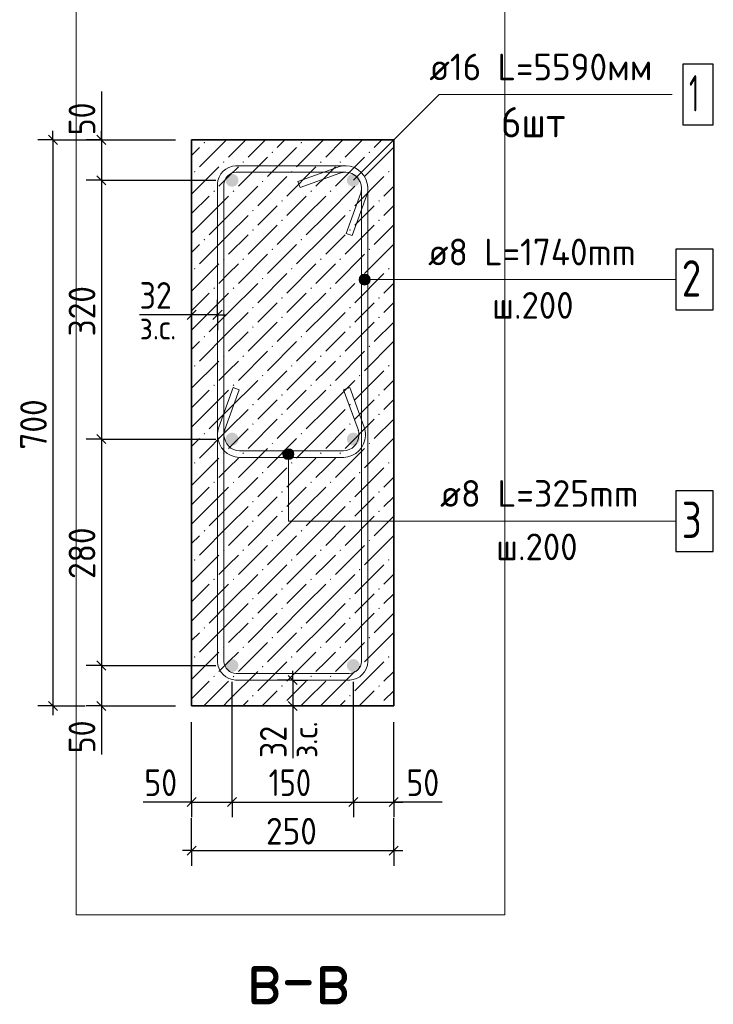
# Model space of a CAD drawing. Header units: millimetres. Extents: x 0 to 50400, y 0 to 35640.
# Tile 4 of 13: x 18748 to 25611, y 12539 to 22279. Entities that reach past the tile are written whole.
import ezdxf

# ---------------------------------------------------------------- set-up
doc = ezdxf.new("R2010")
doc.units = ezdxf.units.MM
doc.linetypes.add('______2', pattern=[324, 240, -84])
for name, color, linetype, lineweight in [('Standard', 7, 'Continuous', 25), ('ЖБ Пилон', 7, 'Continuous', 35), ('Заголовок чертежа', 7, 'Continuous', 25), ('Позиционная метка диаметр_ шаг', 7, 'Continuous', 13), ('Позиционная метка линия выноска', 7, 'Continuous', 13)]:
    doc.layers.add(name, color=color, linetype=linetype, lineweight=lineweight)
doc.layers.add('Размерная выноска', color=7, linetype='Continuous')
doc.layers.add('Стена фоновая арматура Х1', color=7, linetype='______2', true_color=0xa0a0a0)
doc.layers.add('Стена Хомут', color=7, linetype='______2', true_color=0xa0a0a0)
doc.styles.add('ISOCPEUR', font='txt')

msp = doc.modelspace()

# ---------------------------------------------------------------- hatches: boundary and pattern name
at = {"layer": 'ЖБ Пилон', "linetype": 'Continuous', "lineweight": 18, "transparency": 33554687}
for points in [[(20575.6, 21055), (20567.8, 21062.8), (20575.6, 21070.6), (20583.4, 21062.8)], [(21535.6, 21055), (21527.8, 21062.8), (21535.6, 21070.6), (21543.4, 21062.8)], [(21247.6, 20959), (21239.8, 20966.8), (21247.6, 20974.6), (21255.4, 20966.8)], [(22207.6, 20959), (22199.8, 20966.8), (22207.6, 20974.6), (22215.4, 20966.8)], [(20767.6, 20863), (20759.8, 20870.8), (20767.6, 20878.6), (20775.4, 20870.8)], [(20959.6, 20863), (20951.8, 20870.8), (20959.6, 20878.6), (20967.4, 20870.8)], [(21727.6, 20863), (21719.8, 20870.8), (21727.6, 20878.6), (21735.4, 20870.8)], [(21919.6, 20863), (21911.8, 20870.8), (21919.6, 20878.6), (21927.4, 20870.8)], [(20479.6, 20767), (20471.8, 20774.8), (20479.6, 20782.6), (20487.4, 20774.8)], [(21439.6, 20767), (21431.8, 20774.8), (21439.6, 20782.6), (21447.4, 20774.8)], [(22399.6, 20767), (22391.8, 20774.8), (22399.6, 20782.6), (22407.4, 20774.8)], [(21151.6, 20671), (21143.8, 20678.8), (21151.6, 20686.6), (21159.4, 20678.8)], [(22111.6, 20671), (22103.8, 20678.8), (22111.6, 20686.6), (22119.4, 20678.8)], [(20671.6, 20575), (20663.8, 20582.8), (20671.6, 20590.6), (20679.4, 20582.8)], [(20863.6, 20575), (20855.8, 20582.8), (20863.6, 20590.6), (20871.4, 20582.8)], [(21631.6, 20575), (21623.8, 20582.8), (21631.6, 20590.6), (21639.4, 20582.8)], [(21823.6, 20575), (21815.8, 20582.8), (21823.6, 20590.6), (21831.4, 20582.8)], [(21343.6, 20479), (21335.8, 20486.8), (21343.6, 20494.6), (21351.4, 20486.8)], [(22303.6, 20479), (22295.8, 20486.8), (22303.6, 20494.6), (22311.4, 20486.8)], [(21055.6, 20383), (21047.8, 20390.8), (21055.6, 20398.6), (21063.4, 20390.8)], [(22015.6, 20383), (22007.8, 20390.8), (22015.6, 20398.6), (22023.4, 20390.8)], [(21343.6, 20287), (21335.8, 20294.8), (21343.6, 20302.6), (21351.4, 20294.8)], [(22303.6, 20287), (22295.8, 20294.8), (22303.6, 20302.6), (22311.4, 20294.8)], [(21055.6, 20191), (21047.8, 20198.8), (21055.6, 20206.6), (21063.4, 20198.8)], [(22015.6, 20191), (22007.8, 20198.8), (22015.6, 20206.6), (22023.4, 20198.8)], [(20575.6, 20095), (20567.8, 20102.8), (20575.6, 20110.6), (20583.4, 20102.8)], [(21535.6, 20095), (21527.8, 20102.8), (21535.6, 20110.6), (21543.4, 20102.8)], [(21247.6, 19999), (21239.8, 20006.8), (21247.6, 20014.6), (21255.4, 20006.8)], [(22207.6, 19999), (22199.8, 20006.8), (22207.6, 20014.6), (22215.4, 20006.8)], [(20767.6, 19903), (20759.8, 19910.8), (20767.6, 19918.6), (20775.4, 19910.8)], [(20959.6, 19903), (20951.8, 19910.8), (20959.6, 19918.6), (20967.4, 19910.8)], [(21727.6, 19903), (21719.8, 19910.8), (21727.6, 19918.6), (21735.4, 19910.8)], [(21919.6, 19903), (21911.8, 19910.8), (21919.6, 19918.6), (21927.4, 19910.8)], [(20479.6, 19807), (20471.8, 19814.8), (20479.6, 19822.6), (20487.4, 19814.8)], [(21439.6, 19807), (21431.8, 19814.8), (21439.6, 19822.6), (21447.4, 19814.8)], [(22399.6, 19807), (22391.8, 19814.8), (22399.6, 19822.6), (22407.4, 19814.8)], [(21151.6, 19711), (21143.8, 19718.8), (21151.6, 19726.6), (21159.4, 19718.8)], [(22111.6, 19711), (22103.8, 19718.8), (22111.6, 19726.6), (22119.4, 19718.8)], [(20671.6, 19615), (20663.8, 19622.8), (20671.6, 19630.6), (20679.4, 19622.8)], [(20863.6, 19615), (20855.8, 19622.8), (20863.6, 19630.6), (20871.4, 19622.8)], [(21631.6, 19615), (21623.8, 19622.8), (21631.6, 19630.6), (21639.4, 19622.8)], [(21823.6, 19615), (21815.8, 19622.8), (21823.6, 19630.6), (21831.4, 19622.8)], [(21343.6, 19519), (21335.8, 19526.8), (21343.6, 19534.6), (21351.4, 19526.8)], [(22303.6, 19519), (22295.8, 19526.8), (22303.6, 19534.6), (22311.4, 19526.8)], [(21055.6, 19423), (21047.8, 19430.8), (21055.6, 19438.6), (21063.4, 19430.8)], [(22015.6, 19423), (22007.8, 19430.8), (22015.6, 19438.6), (22023.4, 19430.8)], [(21343.6, 19327), (21335.8, 19334.8), (21343.6, 19342.6), (21351.4, 19334.8)], [(22303.6, 19327), (22295.8, 19334.8), (22303.6, 19342.6), (22311.4, 19334.8)], [(21055.6, 19231), (21047.8, 19238.8), (21055.6, 19246.6), (21063.4, 19238.8)], [(22015.6, 19231), (22007.8, 19238.8), (22015.6, 19246.6), (22023.4, 19238.8)], [(20575.6, 19135), (20567.8, 19142.8), (20575.6, 19150.6), (20583.4, 19142.8)], [(21535.6, 19135), (21527.8, 19142.8), (21535.6, 19150.6), (21543.4, 19142.8)], [(21247.6, 19039), (21239.8, 19046.8), (21247.6, 19054.6), (21255.4, 19046.8)], [(22207.6, 19039), (22199.8, 19046.8), (22207.6, 19054.6), (22215.4, 19046.8)], [(20767.6, 18943), (20759.8, 18950.8), (20767.6, 18958.6), (20775.4, 18950.8)], [(20959.6, 18943), (20951.8, 18950.8), (20959.6, 18958.6), (20967.4, 18950.8)], [(21727.6, 18943), (21719.8, 18950.8), (21727.6, 18958.6), (21735.4, 18950.8)], [(21919.6, 18943), (21911.8, 18950.8), (21919.6, 18958.6), (21927.4, 18950.8)], [(20479.6, 18847), (20471.8, 18854.8), (20479.6, 18862.6), (20487.4, 18854.8)], [(21439.6, 18847), (21431.8, 18854.8), (21439.6, 18862.6), (21447.4, 18854.8)], [(22399.6, 18847), (22391.8, 18854.8), (22399.6, 18862.6), (22407.4, 18854.8)], [(21151.6, 18751), (21143.8, 18758.8), (21151.6, 18766.6), (21159.4, 18758.8)], [(22111.6, 18751), (22103.8, 18758.8), (22111.6, 18766.6), (22119.4, 18758.8)], [(20671.6, 18655), (20663.8, 18662.8), (20671.6, 18670.6), (20679.4, 18662.8)], [(20863.6, 18655), (20855.8, 18662.8), (20863.6, 18670.6), (20871.4, 18662.8)], [(21631.6, 18655), (21623.8, 18662.8), (21631.6, 18670.6), (21639.4, 18662.8)], [(21823.6, 18655), (21815.8, 18662.8), (21823.6, 18670.6), (21831.4, 18662.8)], [(21343.6, 18559), (21335.8, 18566.8), (21343.6, 18574.6), (21351.4, 18566.8)], [(22303.6, 18559), (22295.8, 18566.8), (22303.6, 18574.6), (22311.4, 18566.8)], [(21055.6, 18463), (21047.8, 18470.8), (21055.6, 18478.6), (21063.4, 18470.8)], [(22015.6, 18463), (22007.8, 18470.8), (22015.6, 18478.6), (22023.4, 18470.8)], [(21343.6, 18367), (21335.8, 18374.8), (21343.6, 18382.6), (21351.4, 18374.8)], [(22303.6, 18367), (22295.8, 18374.8), (22303.6, 18382.6), (22311.4, 18374.8)], [(21055.6, 18271), (21047.8, 18278.8), (21055.6, 18286.6), (21063.4, 18278.8)], [(22015.6, 18271), (22007.8, 18278.8), (22015.6, 18286.6), (22023.4, 18278.8)], [(20575.6, 18175), (20567.8, 18182.8), (20575.6, 18190.6), (20583.4, 18182.8)], [(21535.6, 18175), (21527.8, 18182.8), (21535.6, 18190.6), (21543.4, 18182.8)], [(21247.6, 18079), (21239.8, 18086.8), (21247.6, 18094.6), (21255.4, 18086.8)], [(22207.6, 18079), (22199.8, 18086.8), (22207.6, 18094.6), (22215.4, 18086.8)], [(20767.6, 17983), (20759.8, 17990.8), (20767.6, 17998.6), (20775.4, 17990.8)], [(20959.6, 17983), (20951.8, 17990.8), (20959.6, 17998.6), (20967.4, 17990.8)], [(21727.6, 17983), (21719.8, 17990.8), (21727.6, 17998.6), (21735.4, 17990.8)], [(21919.6, 17983), (21911.8, 17990.8), (21919.6, 17998.6), (21927.4, 17990.8)], [(20479.6, 17887), (20471.8, 17894.8), (20479.6, 17902.6), (20487.4, 17894.8)], [(21439.6, 17887), (21431.8, 17894.8), (21439.6, 17902.6), (21447.4, 17894.8)], [(22399.6, 17887), (22391.8, 17894.8), (22399.6, 17902.6), (22407.4, 17894.8)], [(21151.6, 17791), (21143.8, 17798.8), (21151.6, 17806.6), (21159.4, 17798.8)], [(22111.6, 17791), (22103.8, 17798.8), (22111.6, 17806.6), (22119.4, 17798.8)], [(20671.6, 17695), (20663.8, 17702.8), (20671.6, 17710.6), (20679.4, 17702.8)], [(20863.6, 17695), (20855.8, 17702.8), (20863.6, 17710.6), (20871.4, 17702.8)], [(21631.6, 17695), (21623.8, 17702.8), (21631.6, 17710.6), (21639.4, 17702.8)], [(21823.6, 17695), (21815.8, 17702.8), (21823.6, 17710.6), (21831.4, 17702.8)], [(21343.6, 17599), (21335.8, 17606.8), (21343.6, 17614.6), (21351.4, 17606.8)], [(22303.6, 17599), (22295.8, 17606.8), (22303.6, 17614.6), (22311.4, 17606.8)], [(21055.6, 17503), (21047.8, 17510.8), (21055.6, 17518.6), (21063.4, 17510.8)], [(22015.6, 17503), (22007.8, 17510.8), (22015.6, 17518.6), (22023.4, 17510.8)], [(21343.6, 17407), (21335.8, 17414.8), (21343.6, 17422.6), (21351.4, 17414.8)], [(22303.6, 17407), (22295.8, 17414.8), (22303.6, 17422.6), (22311.4, 17414.8)], [(21055.6, 17311), (21047.8, 17318.8), (21055.6, 17326.6), (21063.4, 17318.8)], [(22015.6, 17311), (22007.8, 17318.8), (22015.6, 17326.6), (22023.4, 17318.8)], [(20575.6, 17215), (20567.8, 17222.8), (20575.6, 17230.6), (20583.4, 17222.8)], [(21535.6, 17215), (21527.8, 17222.8), (21535.6, 17230.6), (21543.4, 17222.8)], [(21247.6, 17119), (21239.8, 17126.8), (21247.6, 17134.6), (21255.4, 17126.8)], [(22207.6, 17119), (22199.8, 17126.8), (22207.6, 17134.6), (22215.4, 17126.8)], [(20767.6, 17023), (20759.8, 17030.8), (20767.6, 17038.6), (20775.4, 17030.8)], [(20959.6, 17023), (20951.8, 17030.8), (20959.6, 17038.6), (20967.4, 17030.8)], [(21727.6, 17023), (21719.8, 17030.8), (21727.6, 17038.6), (21735.4, 17030.8)], [(21919.6, 17023), (21911.8, 17030.8), (21919.6, 17038.6), (21927.4, 17030.8)], [(20479.6, 16927), (20471.8, 16934.8), (20479.6, 16942.6), (20487.4, 16934.8)], [(21439.6, 16927), (21431.8, 16934.8), (21439.6, 16942.6), (21447.4, 16934.8)], [(22399.6, 16927), (22391.8, 16934.8), (22399.6, 16942.6), (22407.4, 16934.8)], [(21151.6, 16831), (21143.8, 16838.8), (21151.6, 16846.6), (21159.4, 16838.8)], [(22111.6, 16831), (22103.8, 16838.8), (22111.6, 16846.6), (22119.4, 16838.8)], [(20671.6, 16735), (20663.8, 16742.8), (20671.6, 16750.6), (20679.4, 16742.8)], [(20863.6, 16735), (20855.8, 16742.8), (20863.6, 16750.6), (20871.4, 16742.8)], [(21631.6, 16735), (21623.8, 16742.8), (21631.6, 16750.6), (21639.4, 16742.8)], [(21823.6, 16735), (21815.8, 16742.8), (21823.6, 16750.6), (21831.4, 16742.8)], [(21055.6, 16543), (21047.8, 16550.8), (21055.6, 16558.6), (21063.4, 16550.8)], [(21343.6, 16639), (21335.8, 16646.8), (21343.6, 16654.6), (21351.4, 16646.8)], [(22015.6, 16543), (22007.8, 16550.8), (22015.6, 16558.6), (22023.4, 16550.8)], [(22303.6, 16639), (22295.8, 16646.8), (22303.6, 16654.6), (22311.4, 16646.8)], [(21343.6, 16447), (21335.8, 16454.8), (21343.6, 16462.6), (21351.4, 16454.8)], [(22303.6, 16447), (22295.8, 16454.8), (22303.6, 16462.6), (22311.4, 16454.8)], [(21055.6, 16351), (21047.8, 16358.8), (21055.6, 16366.6), (21063.4, 16358.8)], [(22015.6, 16351), (22007.8, 16358.8), (22015.6, 16366.6), (22023.4, 16358.8)], [(20575.6, 16255), (20567.8, 16262.8), (20575.6, 16270.6), (20583.4, 16262.8)], [(21535.6, 16255), (21527.8, 16262.8), (21535.6, 16270.6), (21543.4, 16262.8)], [(21247.6, 16159), (21239.8, 16166.8), (21247.6, 16174.6), (21255.4, 16166.8)], [(22207.6, 16159), (22199.8, 16166.8), (22207.6, 16174.6), (22215.4, 16166.8)], [(20767.6, 16063), (20759.8, 16070.8), (20767.6, 16078.6), (20775.4, 16070.8)], [(20959.6, 16063), (20951.8, 16070.8), (20959.6, 16078.6), (20967.4, 16070.8)], [(21727.6, 16063), (21719.8, 16070.8), (21727.6, 16078.6), (21735.4, 16070.8)], [(21919.6, 16063), (21911.8, 16070.8), (21919.6, 16078.6), (21927.4, 16070.8)], [(20479.6, 15967), (20471.8, 15974.8), (20479.6, 15982.6), (20487.4, 15974.8)], [(21439.6, 15967), (21431.8, 15974.8), (21439.6, 15982.6), (21447.4, 15974.8)], [(22399.6, 15967), (22391.8, 15974.8), (22399.6, 15982.6), (22407.4, 15974.8)], [(21151.6, 15871), (21143.8, 15878.8), (21151.6, 15886.6), (21159.4, 15878.8)], [(22111.6, 15871), (22103.8, 15878.8), (22111.6, 15886.6), (22119.4, 15878.8)], [(20671.6, 15775), (20663.8, 15782.8), (20671.6, 15790.6), (20679.4, 15782.8)], [(20863.6, 15775), (20855.8, 15782.8), (20863.6, 15790.6), (20871.4, 15782.8)], [(21631.6, 15775), (21623.8, 15782.8), (21631.6, 15790.6), (21639.4, 15782.8)], [(21823.6, 15775), (21815.8, 15782.8), (21823.6, 15790.6), (21831.4, 15782.8)], [(21343.6, 15679), (21335.8, 15686.8), (21343.6, 15694.6), (21351.4, 15686.8)], [(22303.6, 15679), (22295.8, 15686.8), (22303.6, 15694.6), (22311.4, 15686.8)], [(21055.6, 15583), (21047.8, 15590.8), (21055.6, 15598.6), (21063.4, 15590.8)], [(22015.6, 15583), (22007.8, 15590.8), (22015.6, 15598.6), (22023.4, 15590.8)], [(21340.3, 15490.3), (21335.8, 15494.8), (21343.6, 15502.6), (21351.4, 15494.8), (21346.8, 15490.3)], [(22300.3, 15490.3), (22295.8, 15494.8), (22303.6, 15502.6), (22311.4, 15494.8), (22306.8, 15490.3)]]:
    msp.add_hatch(color=7, dxfattribs=at).paths.add_polyline_path(points, flags=16)
at = {"layer": 'Позиционная метка линия выноска', "linetype": 'Continuous', "lineweight": 13, "transparency": 33554687}
for points in [[(22114.8, 19681.3), (22114.8, 19735.3), (22107.3, 19708.3)], [(22114.8, 19735.3), (22134.3, 19661.9), (22134.3, 19754.8)], [(22114.8, 19735.3), (22114.8, 19681.3), (22134.3, 19661.9)], [(22134.3, 19754.8), (22161.3, 19654.3), (22161.3, 19762.3)], [(22134.3, 19754.8), (22134.3, 19661.9), (22161.3, 19654.3)], [(22161.3, 19762.3), (22161.3, 19654.3), (22188.3, 19661.9)], [(22161.3, 19762.3), (22188.3, 19661.9), (22188.3, 19754.8)], [(22188.3, 19754.8), (22188.3, 19661.9), (22207.7, 19681.3)], [(22188.3, 19754.8), (22207.7, 19681.3), (22207.7, 19735.3)], [(22207.7, 19735.3), (22207.7, 19681.3), (22215.3, 19708.3)], [(21433.4, 18027.5), (21379.4, 18027.5), (21360, 18008)], [(21433.4, 18027.5), (21360, 18008), (21452.9, 18008)], [(21379.4, 18027.5), (21433.4, 18027.5), (21406.4, 18035)], [(21452.9, 18008), (21360, 18008), (21352.4, 17981)], [(21452.9, 18008), (21352.4, 17981), (21460.4, 17981)], [(21460.4, 17981), (21352.4, 17981), (21360, 17954)], [(21460.4, 17981), (21360, 17954), (21452.9, 17954)], [(21452.9, 17954), (21360, 17954), (21379.4, 17934.6)], [(21452.9, 17954), (21379.4, 17934.6), (21433.4, 17934.6)], [(21433.4, 17934.6), (21379.4, 17934.6), (21406.4, 17927)]]:
    msp.add_hatch(color=7, dxfattribs=at).paths.add_polyline_path(points)
at = {"layer": 'Стена фоновая арматура Х1', "linetype": 'Continuous', "lineweight": 18, "transparency": 33554687}
for points in [[(20913.3, 20690.3), (20908.4, 20714.8), (20894.5, 20735.5), (20873.8, 20749.4), (20849.3, 20754.3), (20824.8, 20749.4), (20804, 20735.5), (20790.1, 20714.8), (20785.3, 20690.3), (20790.1, 20665.8), (20804, 20645), (20824.8, 20631.1), (20849.3, 20626.3), (20873.8, 20631.1), (20894.5, 20645), (20908.4, 20665.8)], [(22113.3, 20690.3), (22108.4, 20714.8), (22094.5, 20735.5), (22073.8, 20749.4), (22049.3, 20754.3), (22024.8, 20749.4), (22004, 20735.5), (21990.1, 20714.8), (21985.3, 20690.3), (21990.1, 20665.8), (22004, 20645), (22024.8, 20631.1), (22049.3, 20626.3), (22073.8, 20631.1), (22094.5, 20645), (22108.4, 20665.8)], [(20913.3, 18130.3), (20908.4, 18154.8), (20894.5, 18175.5), (20873.8, 18189.4), (20849.3, 18194.3), (20824.8, 18189.4), (20804, 18175.5), (20790.1, 18154.8), (20785.3, 18130.3), (20790.1, 18105.8), (20804, 18085), (20824.8, 18071.1), (20849.3, 18066.3), (20873.8, 18071.1), (20894.5, 18085), (20908.4, 18105.8)], [(22113.3, 18130.3), (22108.4, 18154.8), (22094.5, 18175.5), (22073.8, 18189.4), (22049.3, 18194.3), (22024.8, 18189.4), (22004, 18175.5), (21990.1, 18154.8), (21985.3, 18130.3), (21990.1, 18105.8), (22004, 18085), (22024.8, 18071.1), (22049.3, 18066.3), (22073.8, 18071.1), (22094.5, 18085), (22108.4, 18105.8)], [(20913.3, 15890.3), (20908.4, 15914.8), (20894.5, 15935.5), (20873.8, 15949.4), (20849.3, 15954.3), (20824.8, 15949.4), (20804, 15935.5), (20790.1, 15914.8), (20785.3, 15890.3), (20790.1, 15865.8), (20804, 15845), (20824.8, 15831.1), (20849.3, 15826.3), (20873.8, 15831.1), (20894.5, 15845), (20908.4, 15865.8)], [(22113.3, 15890.3), (22108.4, 15914.8), (22094.5, 15935.5), (22073.8, 15949.4), (22049.3, 15954.3), (22024.8, 15949.4), (22004, 15935.5), (21990.1, 15914.8), (21985.3, 15890.3), (21990.1, 15865.8), (22004, 15845), (22024.8, 15831.1), (22049.3, 15826.3), (22073.8, 15831.1), (22094.5, 15845), (22108.4, 15865.8)]]:
    msp.add_hatch(color=7, dxfattribs=at).paths.add_polyline_path(points)

# ---------------------------------------------------------------- linework, layer by layer
at = {"layer": 'Standard', "color": 7, "linetype": 'Continuous', "lineweight": -3, "transparency": 33554687}
for p, q in [((19076.6, 21090.3), (19076.6, 21180.3)), ((19556.6, 21090.3), (19556.6, 21180.3)), ((19076.6, 21090.3), (18926.6, 21090.3)), ((19076.6, 21090.3), (19226.6, 21090.3)), ((19076.6, 21090.3), (20289.3, 21090.3)), ((19556.6, 21090.3), (19406.6, 21090.3)), ((19556.6, 21090.3), (19706.6, 21090.3)), ((19556.6, 21090.3), (20289.3, 21090.3)), ((19556.6, 20690.3), (19406.6, 20690.3)), ((19556.6, 20690.3), (19706.6, 20690.3)), ((19556.6, 20690.3), (20689.3, 20690.3)), ((19556.6, 20690.3), (19556.6, 18130.3)), ((20449.3, 19359.4), (20449.3, 19509.4)), ((20705.6, 19359.4), (20705.6, 19509.4)), ((20449.3, 19359.4), (20359.3, 19359.4)), ((20449.3, 19359.4), (20449.3, 19209.4)), ((20705.6, 19359.4), (20449.3, 19359.4)), ((20705.6, 19359.4), (20705.6, 19209.4)), ((20705.6, 19359.4), (20795.6, 19359.4)), ((19556.6, 18130.3), (19406.6, 18130.3)), ((19556.6, 18130.3), (19706.6, 18130.3)), ((19556.6, 18130.3), (20689.3, 18130.3)), ((19556.6, 18130.3), (19556.6, 15890.3)), ((19556.6, 15890.3), (19406.6, 15890.3)), ((19556.6, 15890.3), (19706.6, 15890.3)), ((19556.6, 15890.3), (20689.3, 15890.3)), ((19556.6, 15890.3), (19556.6, 15490.3)), ((21449.3, 15746.6), (21449.3, 15836.6)), ((21449.3, 15746.6), (21299.3, 15746.6)), ((21449.3, 15746.6), (21599.3, 15746.6)), ((21449.3, 15746.6), (21449.3, 15490.3)), ((19076.6, 15490.3), (18926.6, 15490.3)), ((19076.6, 15490.3), (19226.6, 15490.3)), ((19076.6, 15490.3), (19396.6, 15490.3)), ((19076.6, 15490.3), (19076.6, 15400.3)), ((19556.6, 15490.3), (19406.6, 15490.3)), ((19556.6, 15490.3), (19706.6, 15490.3)), ((19556.6, 15490.3), (20289.3, 15490.3)), ((19556.6, 15490.3), (19556.6, 15400.3)), ((21449.3, 15490.3), (21299.3, 15490.3)), ((21449.3, 15490.3), (21599.3, 15490.3)), ((21449.3, 15490.3), (21449.3, 15400.3)), ((20449.3, 14539.3), (20449.3, 14689.3)), ((20849.3, 14539.3), (20849.3, 14689.3)), ((22049.3, 14539.3), (22049.3, 14689.3)), ((22449.3, 14539.3), (22449.3, 14689.3)), ((20449.3, 14539.3), (20359.3, 14539.3)), ((20449.3, 14539.3), (20449.3, 14389.3)), ((20449.3, 14539.3), (20849.3, 14539.3)), ((20849.3, 14539.3), (20849.3, 14389.3)), ((20849.3, 14539.3), (22049.3, 14539.3)), ((22049.3, 14539.3), (22049.3, 14389.3)), ((22049.3, 14539.3), (22449.3, 14539.3)), ((22449.3, 14539.3), (22449.3, 14389.3)), ((22449.3, 14539.3), (22539.3, 14539.3)), ((20449.3, 14059.3), (20449.3, 14379.3)), ((22449.3, 14059.3), (22449.3, 14379.3)), ((20449.3, 14059.3), (20449.3, 14209.3)), ((22449.3, 14059.3), (22449.3, 14209.3)), ((20449.3, 14059.3), (20359.3, 14059.3)), ((20449.3, 14059.3), (20449.3, 13909.3)), ((20449.3, 14059.3), (22449.3, 14059.3)), ((22449.3, 14059.3), (22449.3, 13909.3)), ((22449.3, 14059.3), (22539.3, 14059.3))]:
    msp.add_line(p, q, dxfattribs=at)
at = {"layer": 'Standard', "color": 7, "linetype": 'Continuous', "lineweight": 25, "transparency": 33554687}
for p, q in [((19031.6, 21135.3), (19121.6, 21045.3)), ((19511.6, 21135.3), (19601.6, 21045.3)), ((19511.6, 20735.3), (19601.6, 20645.3)), ((20494.3, 19404.4), (20404.3, 19314.4)), ((20750.6, 19404.4), (20660.6, 19314.4)), ((19511.6, 18175.3), (19601.6, 18085.3)), ((19511.6, 15935.3), (19601.6, 15845.3)), ((21404.3, 15791.6), (21494.3, 15701.6)), ((19031.6, 15535.3), (19121.6, 15445.3)), ((19511.6, 15535.3), (19601.6, 15445.3)), ((21404.3, 15535.3), (21494.3, 15445.3)), ((20404.3, 14494.3), (20494.3, 14584.3)), ((20804.3, 14494.3), (20894.3, 14584.3)), ((22004.3, 14494.3), (22094.3, 14584.3)), ((22404.3, 14494.3), (22494.3, 14584.3)), ((20404.3, 14014.3), (20494.3, 14104.3)), ((22404.3, 14014.3), (22494.3, 14104.3))]:
    msp.add_line(p, q, dxfattribs=at)
at = {"layer": 'Standard', "color": 254, "linetype": 'Continuous', "lineweight": 13, "true_color": 0xc4c4ff, "transparency": 33554687}
msp.add_lwpolyline([(23547.9, 13425.5), (23547.9, 22651.9), (19307.9, 22651.9), (19307.9, 13425.5), (23547.9, 13425.5)], dxfattribs=at)
at = {"layer": 'Standard', "color": 7, "linetype": 'Continuous', "lineweight": -3, "transparency": 33554687}
for points in [[(19076.6, 21090.3), (19076.6, 17920.8), (19076.6, 17920.8), (19076.6, 15490.3)], [(19556.6, 21090.3), (19556.6, 21025.5), (19556.6, 21025.5), (19556.6, 20690.3)], [(20849.3, 14539.3), (20849.3, 14559.7), (20849.3, 14559.7), (20849.3, 14559.7), (20849.3, 14559.7), (20849.3, 15188), (20849.3, 15188), (20849.3, 15730.3)], [(22049.3, 14539.3), (22049.3, 14559.7), (22049.3, 14559.7), (22049.3, 15730.3)], [(20449.3, 14539.3), (20449.3, 14559.7), (20449.3, 14559.7), (20449.3, 14559.7), (20449.3, 14559.7), (20449.3, 14911.2), (20449.3, 14911.2), (20449.3, 15330.3)], [(22449.3, 14539.3), (22449.3, 14559.7), (22449.3, 14559.7), (22449.3, 15330.3)]]:
    msp.add_lwpolyline(points, dxfattribs=at)
at = {"layer": 'ЖБ Пилон', "color": 7, "linetype": 'Continuous', "lineweight": 35, "transparency": 33554687}
for p, q in [((20449.3, 21090.3), (20449.3, 15490.3)), ((22449.3, 21090.3), (20449.3, 21090.3)), ((22449.3, 15490.3), (22449.3, 21090.3)), ((20449.3, 15490.3), (22449.3, 15490.3))]:
    msp.add_line(p, q, dxfattribs=at)
at = {"layer": 'ЖБ Пилон', "color": 9, "linetype": 'Continuous', "lineweight": 18, "true_color": 0xc7c7c7, "transparency": 33554687}
for p, q in [((20795, 21090.3), (20527.6, 20822.8)), ((20815.6, 20918.8), (20987, 21090.3)), ((21007.6, 20918.8), (21179, 21090.3)), ((21371, 21090.3), (21295.6, 21014.8)), ((21755, 21090.3), (21487.6, 20822.8)), ((21775.6, 20918.8), (21947, 21090.3)), ((21967.6, 20918.8), (22139, 21090.3)), ((22331, 21090.3), (22255.6, 21014.8)), ((20449.3, 20936.5), (20527.6, 21014.8)), ((21199.6, 20726.8), (21487.6, 21014.8)), ((22159.6, 20726.8), (22447.6, 21014.8)), ((20911.6, 20630.8), (21199.6, 20918.8)), ((21871.6, 20630.8), (22159.6, 20918.8)), ((20449.3, 20552.5), (20719.6, 20822.8)), ((20911.6, 20822.8), (20815.6, 20726.8)), ((21391.6, 20534.8), (21679.6, 20822.8)), ((21871.6, 20822.8), (21775.6, 20726.8)), ((22449.3, 20824.5), (22447.6, 20822.8)), ((20815.6, 20726.8), (20719.6, 20630.8)), ((21103.6, 20438.8), (21391.6, 20726.8)), ((21775.6, 20726.8), (21679.6, 20630.8)), ((22063.6, 20438.8), (22351.6, 20726.8)), ((20815.6, 20342.8), (21103.6, 20630.8)), ((21775.6, 20342.8), (22063.6, 20630.8)), ((22351.6, 20534.8), (22449.3, 20632.5)), ((20449.3, 20360.5), (20623.6, 20534.8)), ((20623.6, 20342.8), (20815.6, 20534.8)), ((21391.6, 20342.8), (21583.6, 20534.8)), ((21583.6, 20342.8), (21775.6, 20534.8)), ((21295.6, 20438.8), (21199.6, 20342.8)), ((22255.6, 20438.8), (22159.6, 20342.8)), ((22351.6, 20342.8), (22449.3, 20440.5)), ((20623.6, 20342.8), (20449.3, 20168.5)), ((20623.6, 20150.8), (20815.6, 20342.8)), ((20815.6, 20150.8), (21007.6, 20342.8)), ((21199.6, 20342.8), (21103.6, 20246.8)), ((21583.6, 20342.8), (21295.6, 20054.8)), ((21583.6, 20150.8), (21775.6, 20342.8)), ((21775.6, 20150.8), (21967.6, 20342.8)), ((22159.6, 20342.8), (22063.6, 20246.8)), ((21007.6, 19958.8), (21295.6, 20246.8)), ((21967.6, 19958.8), (22255.6, 20246.8)), ((22449.3, 20248.5), (22255.6, 20054.8)), ((20815.6, 20150.8), (20527.6, 19862.8)), ((20815.6, 19958.8), (21007.6, 20150.8)), ((21775.6, 20150.8), (21487.6, 19862.8)), ((21775.6, 19958.8), (21967.6, 20150.8)), ((20449.3, 19976.5), (20527.6, 20054.8)), ((21199.6, 19766.8), (21487.6, 20054.8)), ((22159.6, 19766.8), (22447.6, 20054.8)), ((20911.6, 19670.8), (21199.6, 19958.8)), ((21871.6, 19670.8), (22159.6, 19958.8)), ((20449.3, 19592.5), (20719.6, 19862.8)), ((20911.6, 19862.8), (20815.6, 19766.8)), ((21391.6, 19574.8), (21679.6, 19862.8)), ((21871.6, 19862.8), (21775.6, 19766.8)), ((22449.3, 19864.5), (22447.6, 19862.8)), ((20815.6, 19766.8), (20719.6, 19670.8)), ((21103.6, 19478.8), (21391.6, 19766.8)), ((21775.6, 19766.8), (21679.6, 19670.8)), ((22063.6, 19478.8), (22351.6, 19766.8)), ((20815.6, 19382.8), (21103.6, 19670.8)), ((21775.6, 19382.8), (22063.6, 19670.8)), ((22351.6, 19574.8), (22449.3, 19672.5)), ((20449.3, 19400.5), (20623.6, 19574.8)), ((20623.6, 19382.8), (20815.6, 19574.8)), ((21391.6, 19382.8), (21583.6, 19574.8)), ((21583.6, 19382.8), (21775.6, 19574.8)), ((22351.6, 19382.8), (22449.3, 19480.5)), ((21295.6, 19478.8), (21199.6, 19382.8)), ((22255.6, 19478.8), (22159.6, 19382.8)), ((20623.6, 19382.8), (20449.3, 19208.5)), ((20623.6, 19190.8), (20815.6, 19382.8)), ((20815.6, 19190.8), (21007.6, 19382.8)), ((21007.6, 18998.8), (21295.6, 19286.8)), ((21199.6, 19382.8), (21103.6, 19286.8)), ((21583.6, 19382.8), (21295.6, 19094.8)), ((21583.6, 19190.8), (21775.6, 19382.8)), ((21775.6, 19190.8), (21967.6, 19382.8)), ((21967.6, 18998.8), (22255.6, 19286.8)), ((22159.6, 19382.8), (22063.6, 19286.8)), ((22449.3, 19288.5), (22255.6, 19094.8)), ((20815.6, 19190.8), (20527.6, 18902.8)), ((20815.6, 18998.8), (21007.6, 19190.8)), ((21775.6, 19190.8), (21487.6, 18902.8)), ((21775.6, 18998.8), (21967.6, 19190.8)), ((20449.3, 19016.5), (20527.6, 19094.8)), ((21199.6, 18806.8), (21487.6, 19094.8)), ((22159.6, 18806.8), (22447.6, 19094.8)), ((20911.6, 18710.8), (21199.6, 18998.8)), ((21871.6, 18710.8), (22159.6, 18998.8)), ((20449.3, 18632.5), (20719.6, 18902.8)), ((20911.6, 18902.8), (20815.6, 18806.8)), ((21391.6, 18614.8), (21679.6, 18902.8)), ((21871.6, 18902.8), (21775.6, 18806.8)), ((22449.3, 18904.5), (22447.6, 18902.8)), ((20815.6, 18806.8), (20719.6, 18710.8)), ((21103.6, 18518.8), (21391.6, 18806.8)), ((21775.6, 18806.8), (21679.6, 18710.8)), ((22063.6, 18518.8), (22351.6, 18806.8)), ((20815.6, 18422.8), (21103.6, 18710.8)), ((21775.6, 18422.8), (22063.6, 18710.8)), ((22351.6, 18614.8), (22449.3, 18712.5)), ((20449.3, 18440.5), (20623.6, 18614.8)), ((20623.6, 18422.8), (20815.6, 18614.8)), ((21391.6, 18422.8), (21583.6, 18614.8)), ((21583.6, 18422.8), (21775.6, 18614.8)), ((21295.6, 18518.8), (21199.6, 18422.8)), ((22255.6, 18518.8), (22159.6, 18422.8)), ((22351.6, 18422.8), (22449.3, 18520.5)), ((20623.6, 18422.8), (20449.3, 18248.5)), ((20623.6, 18230.8), (20815.6, 18422.8)), ((20815.6, 18230.8), (21007.6, 18422.8)), ((21199.6, 18422.8), (21103.6, 18326.8)), ((21583.6, 18422.8), (21295.6, 18134.8)), ((21583.6, 18230.8), (21775.6, 18422.8)), ((21775.6, 18230.8), (21967.6, 18422.8)), ((22159.6, 18422.8), (22063.6, 18326.8)), ((21007.6, 18038.8), (21295.6, 18326.8)), ((21967.6, 18038.8), (22255.6, 18326.8)), ((22449.3, 18328.5), (22255.6, 18134.8)), ((20815.6, 18230.8), (20527.6, 17942.8)), ((20815.6, 18038.8), (21007.6, 18230.8)), ((21775.6, 18230.8), (21487.6, 17942.8)), ((21775.6, 18038.8), (21967.6, 18230.8)), ((20449.3, 18056.5), (20527.6, 18134.8)), ((21199.6, 17846.8), (21487.6, 18134.8)), ((22159.6, 17846.8), (22447.6, 18134.8)), ((20911.6, 17750.8), (21199.6, 18038.8)), ((21871.6, 17750.8), (22159.6, 18038.8)), ((20449.3, 17672.5), (20719.6, 17942.8)), ((20911.6, 17942.8), (20815.6, 17846.8)), ((21391.6, 17654.8), (21679.6, 17942.8)), ((21871.6, 17942.8), (21775.6, 17846.8)), ((22449.3, 17944.5), (22447.6, 17942.8)), ((20815.6, 17846.8), (20719.6, 17750.8)), ((21103.6, 17558.8), (21391.6, 17846.8)), ((21775.6, 17846.8), (21679.6, 17750.8)), ((22063.6, 17558.8), (22351.6, 17846.8)), ((20815.6, 17462.8), (21103.6, 17750.8)), ((21775.6, 17462.8), (22063.6, 17750.8)), ((22351.6, 17654.8), (22449.3, 17752.5)), ((20449.3, 17480.5), (20623.6, 17654.8)), ((20623.6, 17462.8), (20815.6, 17654.8)), ((21391.6, 17462.8), (21583.6, 17654.8)), ((21583.6, 17462.8), (21775.6, 17654.8)), ((21295.6, 17558.8), (21199.6, 17462.8)), ((22255.6, 17558.8), (22159.6, 17462.8)), ((22351.6, 17462.8), (22449.3, 17560.5)), ((20623.6, 17462.8), (20449.3, 17288.5)), ((20623.6, 17270.8), (20815.6, 17462.8)), ((20815.6, 17270.8), (21007.6, 17462.8)), ((21199.6, 17462.8), (21103.6, 17366.8)), ((21583.6, 17462.8), (21295.6, 17174.8)), ((21583.6, 17270.8), (21775.6, 17462.8)), ((21775.6, 17270.8), (21967.6, 17462.8)), ((22159.6, 17462.8), (22063.6, 17366.8)), ((21007.6, 17078.8), (21295.6, 17366.8)), ((21967.6, 17078.8), (22255.6, 17366.8)), ((22449.3, 17368.5), (22255.6, 17174.8)), ((20815.6, 17270.8), (20527.6, 16982.8)), ((20815.6, 17078.8), (21007.6, 17270.8)), ((21775.6, 17270.8), (21487.6, 16982.8)), ((21775.6, 17078.8), (21967.6, 17270.8)), ((20449.3, 17096.5), (20527.6, 17174.8)), ((21199.6, 16886.8), (21487.6, 17174.8)), ((22159.6, 16886.8), (22447.6, 17174.8)), ((20911.6, 16790.8), (21199.6, 17078.8)), ((21871.6, 16790.8), (22159.6, 17078.8)), ((20449.3, 16712.5), (20719.6, 16982.8)), ((20911.6, 16982.8), (20815.6, 16886.8)), ((21391.6, 16694.8), (21679.6, 16982.8)), ((21871.6, 16982.8), (21775.6, 16886.8)), ((22449.3, 16984.5), (22447.6, 16982.8)), ((20815.6, 16886.8), (20719.6, 16790.8)), ((21103.6, 16598.8), (21391.6, 16886.8)), ((21775.6, 16886.8), (21679.6, 16790.8)), ((22063.6, 16598.8), (22351.6, 16886.8)), ((20815.6, 16502.8), (21103.6, 16790.8)), ((21775.6, 16502.8), (22063.6, 16790.8)), ((22351.6, 16694.8), (22449.3, 16792.5)), ((20449.3, 16520.5), (20623.6, 16694.8)), ((20623.6, 16502.8), (20815.6, 16694.8)), ((21391.6, 16502.8), (21583.6, 16694.8)), ((21583.6, 16502.8), (21775.6, 16694.8)), ((21295.6, 16598.8), (21199.6, 16502.8)), ((22255.6, 16598.8), (22159.6, 16502.8)), ((22351.6, 16502.8), (22449.3, 16600.5)), ((20623.6, 16502.8), (20449.3, 16328.5)), ((20623.6, 16310.8), (20815.6, 16502.8)), ((20815.6, 16310.8), (21007.6, 16502.8)), ((21199.6, 16502.8), (21103.6, 16406.8)), ((21583.6, 16502.8), (21295.6, 16214.8)), ((21583.6, 16310.8), (21775.6, 16502.8)), ((21775.6, 16310.8), (21967.6, 16502.8)), ((22159.6, 16502.8), (22063.6, 16406.8)), ((21007.6, 16118.8), (21295.6, 16406.8)), ((21967.6, 16118.8), (22255.6, 16406.8)), ((22449.3, 16408.5), (22255.6, 16214.8)), ((20815.6, 16310.8), (20527.6, 16022.8)), ((20815.6, 16118.8), (21007.6, 16310.8)), ((21775.6, 16310.8), (21487.6, 16022.8)), ((21775.6, 16118.8), (21967.6, 16310.8)), ((20449.3, 16136.5), (20527.6, 16214.8)), ((21199.6, 15926.8), (21487.6, 16214.8)), ((22159.6, 15926.8), (22447.6, 16214.8)), ((20911.6, 15830.8), (21199.6, 16118.8)), ((21871.6, 15830.8), (22159.6, 16118.8)), ((20449.3, 15752.5), (20719.6, 16022.8)), ((20911.6, 16022.8), (20815.6, 15926.8)), ((21391.6, 15734.8), (21679.6, 16022.8)), ((21871.6, 16022.8), (21775.6, 15926.8)), ((22449.3, 16024.5), (22447.6, 16022.8)), ((20815.6, 15926.8), (20719.6, 15830.8)), ((21103.6, 15638.8), (21391.6, 15926.8)), ((21775.6, 15926.8), (21679.6, 15830.8)), ((22063.6, 15638.8), (22351.6, 15926.8)), ((20815.6, 15542.8), (21103.6, 15830.8)), ((21775.6, 15542.8), (22063.6, 15830.8)), ((22351.6, 15734.8), (22449.3, 15832.5)), ((20449.3, 15560.5), (20623.6, 15734.8)), ((20623.6, 15542.8), (20815.6, 15734.8)), ((21391.6, 15542.8), (21583.6, 15734.8)), ((21583.6, 15542.8), (21775.6, 15734.8)), ((21295.6, 15638.8), (21199.6, 15542.8)), ((22255.6, 15638.8), (22159.6, 15542.8)), ((22351.6, 15542.8), (22449.3, 15640.5)), ((20623.6, 15542.8), (20571, 15490.3)), ((20763, 15490.3), (20815.6, 15542.8)), ((20955, 15490.3), (21007.6, 15542.8)), ((21199.6, 15542.8), (21147, 15490.3)), ((21583.6, 15542.8), (21531, 15490.3)), ((21723, 15490.3), (21775.6, 15542.8)), ((21915, 15490.3), (21967.6, 15542.8)), ((22159.6, 15542.8), (22107, 15490.3))]:
    msp.add_line(p, q, dxfattribs=at)
at = {"layer": 'Позиционная метка линия выноска', "color": 7, "linetype": 'Continuous', "lineweight": 13, "transparency": 33554687}
for p, q in [((22049.3, 20690.3), (22897.8, 21538.8)), ((22897.8, 21538.8), (25203.2, 21538.8)), ((22107.3, 19708.3), (22107.3, 19708.3)), ((22161.3, 19762.3), (22161.3, 19762.3)), ((22161.3, 19708.3), (25245.8, 19708.3)), ((22215.3, 19708.3), (22215.3, 19708.3)), ((22161.3, 19654.3), (22161.3, 19654.3)), ((21406.4, 18035), (21406.4, 18035)), ((21352.4, 17981), (21352.4, 17981)), ((21406.4, 17927), (21406.4, 17927)), ((21460.4, 17981), (21460.4, 17981))]:
    msp.add_line(p, q, dxfattribs=at)
msp.add_lwpolyline([(21406.4, 17981), (21406.4, 17319.5), (25245.8, 17319.5)], dxfattribs=at)
for centre in [(22161.3, 19708.3), (21406.4, 17981)]:
    msp.add_circle(centre, 54, dxfattribs=at)
at = {"layer": 'Размерная выноска', "color": 7, "linetype": 'Continuous', "lineweight": -3, "transparency": 33554687}
for p, q in [((19556.6, 21570.3), (19556.6, 21090.3)), ((20449.3, 19359.4), (19933, 19359.4)), ((19556.6, 15490.3), (19556.6, 15010.3)), ((21449.3, 15490.3), (21449.3, 14974)), ((20449.3, 14539.3), (19969.3, 14539.3)), ((22929.3, 14539.3), (22449.3, 14539.3))]:
    msp.add_line(p, q, dxfattribs=at)
at = {"layer": 'Стена фоновая арматура Х1', "color": 7, "linetype": 'Continuous', "lineweight": 25, "transparency": 33554687}
msp.add_lwpolyline([(25311.2, 21238.8), (25611.2, 21238.8), (25611.2, 21838.8), (25311.2, 21838.8), (25311.2, 21238.8)], dxfattribs=at)
at = {"layer": 'Стена Хомут', "color": 7, "linetype": 'Continuous', "lineweight": 13, "transparency": 33554687}
for points in [[(21977.3, 20164.6), (22120.1, 20556.8), (22122.2, 20563.2), (22124, 20569.6), (22125.6, 20576), (22126.8, 20582.5), (22127.8, 20589), (22128.6, 20595.6), (22129.1, 20602.2), (22129.3, 20608.9), (22129.3, 20616.4), (22125.2, 20645.4), (22115.6, 20674.7), (22100.6, 20701.5), (22082.3, 20723.3), (22060.5, 20741.6), (22033.7, 20756.6), (22004.3, 20766.2), (21975.4, 20770.3), (20889.5, 20770.3), (20866.8, 20767.1), (20843.9, 20759.6), (20822.9, 20747.8), (20805.9, 20733.6), (20791.7, 20716.6), (20780, 20695.7), (20772.4, 20672.8), (20769.3, 20650.1), (20769.3, 15930.5), (20772.4, 15907.8), (20780, 15884.9), (20791.7, 15863.9), (20805.9, 15846.9), (20822.9, 15832.7), (20843.9, 15821), (20866.8, 15813.4), (20889.5, 15810.3), (22009.1, 15810.3), (22031.8, 15813.4), (22054.7, 15821), (22075.6, 15832.7), (22092.6, 15846.9), (22106.8, 15863.9), (22118.6, 15884.9), (22126.1, 15907.8), (22129.3, 15930.5), (22129.3, 20616.4), (22125.2, 20645.4), (22115.6, 20674.7), (22100.6, 20701.5), (22082.3, 20723.3), (22060.5, 20741.6), (22033.7, 20756.6), (22004.3, 20766.2), (21975.4, 20770.3), (21967.9, 20770.3), (21961.2, 20770.1), (21954.6, 20769.6), (21948, 20768.8), (21941.5, 20767.8), (21935, 20766.6), (21928.6, 20765), (21922.2, 20763.2), (21915.8, 20761.1), (21523.6, 20618.3), (21501.7, 20678.5), (21894.9, 20821.6), (21903.5, 20824.4), (21912.3, 20826.9), (21921.3, 20829.1), (21930.4, 20830.9), (21939.5, 20832.3), (21948.7, 20833.3), (21957.9, 20834), (21966.9, 20834.3), (21979.9, 20834.3), (22018.9, 20828.8), (22059.5, 20815.4), (22096.9, 20794.5), (22127.8, 20768.8), (22153.5, 20737.9), (22174.4, 20700.5), (22187.8, 20659.9), (22193.3, 20620.9), (22193.3, 15926), (22188.7, 15893.2), (22177.4, 15859), (22159.8, 15827.5), (22138.1, 15801.5), (22112.1, 15779.8), (22080.6, 15762.1), (22046.3, 15750.8), (22013.5, 15746.3), (20885, 15746.3), (20852.2, 15750.8), (20818, 15762.1), (20786.5, 15779.8), (20760.5, 15801.5), (20738.8, 15827.5), (20721.1, 15859), (20709.8, 15893.2), (20705.3, 15926), (20705.3, 20654.5), (20709.8, 20687.3), (20721.1, 20721.6), (20738.8, 20753.1), (20760.5, 20779.1), (20786.5, 20800.8), (20818, 20818.4), (20852.2, 20829.7), (20885, 20834.3), (21979.9, 20834.3), (22018.9, 20828.8), (22059.5, 20815.4), (22096.9, 20794.5), (22127.8, 20768.8), (22153.5, 20737.9), (22174.4, 20700.5), (22187.8, 20659.9), (22193.3, 20620.9), (22193.3, 20607.9), (22193, 20598.9), (22192.3, 20589.7), (22191.3, 20580.5), (22189.9, 20571.4), (22188.1, 20562.3), (22185.9, 20553.4), (22183.4, 20544.5), (22180.6, 20535.9), (22037.5, 20142.7), (21977.3, 20164.6)], [(20921.2, 18618.7), (20778.4, 18226.5), (20776.3, 18220), (20774.5, 18213.7), (20773, 18207.3), (20771.7, 18200.8), (20770.7, 18194.3), (20770, 18187.7), (20769.5, 18181.1), (20769.3, 18174.4), (20769.3, 18166.9), (20773.3, 18137.9), (20782.9, 18108.6), (20798, 18081.8), (20816.2, 18060), (20838.1, 18041.7), (20864.9, 18026.7), (20894.2, 18017), (20923.1, 18013), (21951.4, 18013), (21980.3, 18017), (22009.7, 18026.7), (22036.5, 18041.7), (22058.3, 18060), (22076.6, 18081.8), (22091.6, 18108.6), (22101.2, 18137.9), (22105.3, 18166.9), (22105.3, 18174.4), (22105.1, 18181.1), (22104.6, 18187.7), (22103.8, 18194.3), (22102.8, 18200.8), (22101.6, 18207.3), (22100, 18213.7), (22098.2, 18220), (22096.1, 18226.5), (21953.3, 18618.7), (22013.5, 18640.5), (22156.6, 18247.4), (22159.4, 18238.8), (22161.9, 18230), (22164.1, 18221), (22165.9, 18211.9), (22167.3, 18202.8), (22168.3, 18193.6), (22169, 18184.4), (22169.3, 18175.4), (22169.3, 18162.4), (22163.8, 18123.4), (22150.4, 18082.7), (22129.5, 18045.3), (22103.7, 18014.5), (22072.9, 17988.8), (22035.5, 17967.8), (21994.9, 17954.5), (21955.9, 17949), (20918.7, 17949), (20879.6, 17954.5), (20839, 17967.8), (20801.6, 17988.8), (20770.8, 18014.5), (20745.1, 18045.3), (20724.1, 18082.7), (20710.7, 18123.4), (20705.3, 18162.4), (20705.3, 18175.4), (20705.6, 18184.4), (20706.2, 18193.6), (20707.3, 18202.8), (20708.7, 18211.9), (20710.5, 18221), (20712.6, 18230), (20715.1, 18238.8), (20718, 18247.4), (20861.1, 18640.5), (20921.2, 18618.7)]]:
    msp.add_lwpolyline(points, dxfattribs=at)
at = {"layer": 'Стена Хомут', "color": 7, "linetype": 'Continuous', "lineweight": 25, "transparency": 33554687}
for points in [[(25239.2, 19408.3), (25611.2, 19408.3), (25611.2, 20008.3), (25239.2, 20008.3), (25239.2, 19408.3)], [(25239.2, 17019.5), (25611.2, 17019.5), (25611.2, 17619.5), (25239.2, 17619.5), (25239.2, 17019.5)]]:
    msp.add_lwpolyline(points, dxfattribs=at)

# ---------------------------------------------------------------- texts
at = {"layer": 'Standard', "color": 7, "linetype": 'Continuous', "lineweight": 25, "transparency": 33554687, "char_height": 264, "attachment_point": 7, "rotation": 90, "style": 'ISOCPEUR'}
for s, insert, width in [('\\W0.87;50', (19496.6, 21135.3), 484.709), ('\\W0.91;320', (19496.6, 19146.3), 674.377), ('\\W0.91;700', (19016.6, 18026.3), 674.386), ('\\W0.91;280', (19496.6, 16746.3), 674.377), ('\\W0.87;50', (19496.6, 15022.1), 484.709), ('\\W0.87;32', (21389.3, 14975.3), 484.709)]:
    msp.add_mtext(s, dxfattribs=dict(at, insert=insert, width=width))
at = {"layer": 'Standard', "color": 7, "linetype": 'Continuous', "lineweight": 25, "transparency": 33554687, "char_height": 264, "attachment_point": 7, "style": 'ISOCPEUR'}
for s, insert, width in [('\\W0.87;32', (19934.3, 19419.4), 484.718), ('\\W0.87;50', (19981.1, 14599.3), 484.718), ('\\W0.83;150', (21211.7, 14599.3), 610.286), ('\\W0.87;50', (22574.3, 14599.3), 484.709), ('\\W0.91;250', (21185.3, 14119.3), 674.377)]:
    msp.add_mtext(s, dxfattribs=dict(at, insert=insert, width=width))
at = {"layer": 'Standard', "color": 7, "linetype": 'Continuous', "lineweight": 18, "transparency": 33554687, "insert": (19935.3, 19115.6), "char_height": 240, "width": 551.939, "attachment_point": 7, "style": 'ISOCPEUR'}
msp.add_mtext('\\W0.90;з.с.', dxfattribs=at)
at = {"layer": 'Standard', "color": 7, "linetype": 'Continuous', "lineweight": 18, "transparency": 33554687, "insert": (21693, 14976.3), "char_height": 240, "width": 551.939, "attachment_point": 7, "rotation": 90, "style": 'ISOCPEUR'}
msp.add_mtext('\\W0.90;з.с.', dxfattribs=at)
at = {"layer": 'Заголовок чертежа', "color": 7, "linetype": 'Continuous', "lineweight": 50, "transparency": 33554687, "insert": (20993.2, 12538.9), "char_height": 540, "width": 1379.427, "attachment_point": 7, "style": 'ISOCPEUR'}
msp.add_mtext('\\W0.91;в-в', dxfattribs=at)
at = {"layer": 'Позиционная метка диаметр_ шаг', "color": 7, "linetype": 'Continuous', "lineweight": 25, "transparency": 33554687, "insert": (23511, 21115.2), "char_height": 300, "width": 888.55, "attachment_point": 7, "style": 'ISOCPEUR'}
msp.add_mtext('\\W0.93;6шт', dxfattribs=at)
at = {"layer": 'Стена фоновая арматура Х1', "color": 7, "linetype": 'Continuous', "lineweight": 13, "transparency": 33554687, "attachment_point": 7, "style": 'ISOCPEUR'}
for s, insert, char_height, width in [('\\W0.96;ø16 L=5590мм ', (22801.8, 21679.6), 264, 2527.611), ('\\W0.56;1', (25371.2, 21370.8), 360, 279.989)]:
    msp.add_mtext(s, dxfattribs=dict(at, insert=insert, char_height=char_height, width=width))
at = {"layer": 'Стена Хомут', "color": 7, "linetype": 'Continuous', "lineweight": 13, "transparency": 33554687, "attachment_point": 7, "style": 'ISOCPEUR'}
for s, insert, char_height, width in [('\\W0.96;ø8 L=1740mm ', (22789, 19849.1), 264, 2422.065), ('\\W0.78;2', (25299.2, 19540.3), 360, 391.688), ('\\W0.95;ш.200 ', (23422.6, 19321.1), 264, 1154.563), ('\\W0.98;ø8 L=325mm ', (22907.9, 17460.3), 264, 2266.226), ('\\W0.78;3', (25299.2, 17151.5), 360, 391.688), ('\\W0.95;ш.200 ', (23462.3, 16932.3), 264, 1154.563)]:
    msp.add_mtext(s, dxfattribs=dict(at, insert=insert, char_height=char_height, width=width))

doc.saveas('drawing.dxf')
